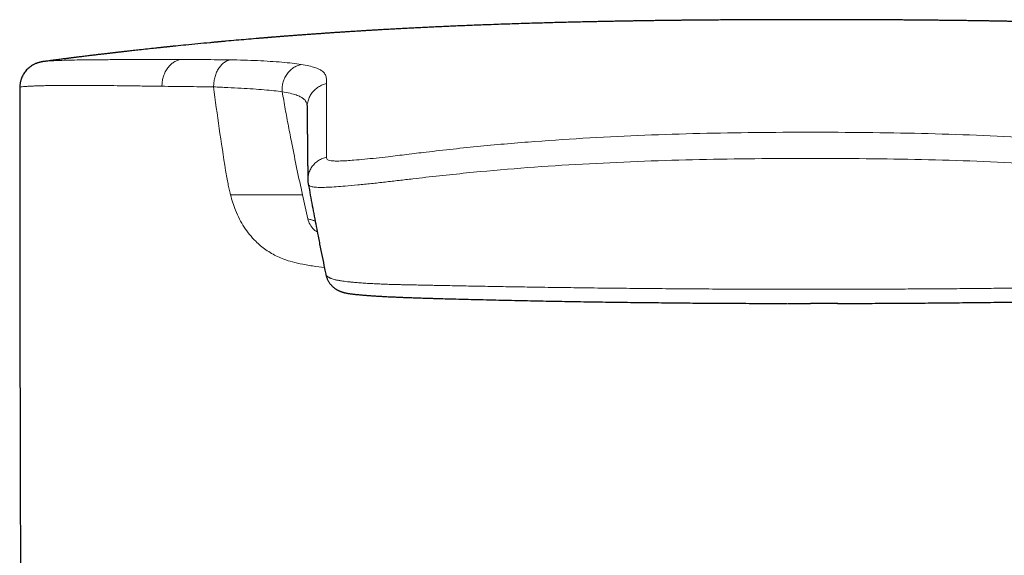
# Model space of a CAD drawing. Header units: millimetres. Extents: x 8 to 674, y 12 to 492.
# Tile 18 of 24: x 327 to 358, y 475 to 492. Entities that reach past the tile are written whole.
import ezdxf

# ---------------------------------------------------------------- set-up
doc = ezdxf.new("R2010")
doc.units = ezdxf.units.MM

msp = doc.modelspace()

# ---------------------------------------------------------------- linework, layer by layer
at = {"color": 7, "linetype": 'Continuous', "lineweight": 30}
for p, q in [((327.287, 490.778), (327.283, 490.778)), ((326.51, 489.961), (326.5, 489.956)), ((335.585, 489.36), (335.585, 489.364)), ((335.612, 486.982), (335.623, 486.902)), ((350.775, 483.13), (351.5, 483.13))]:
    msp.add_line(p, q, dxfattribs=at)
at = {"color": 252, "linetype": 'Continuous', "lineweight": 0}
msp.add_line((336.13, 484.265), (335.857, 484.301), dxfattribs=at)
at = {"color": 7, "linetype": 'Continuous', "lineweight": 30}
msp.add_arc((5326.5, 490.408), 5000, 180.005186, 180.402735, dxfattribs=at)
for points, knots in [([(351.5, 492.098), (351.457, 492.098), (351.322, 492.098), (351.097, 492.097), (350.827, 492.097), (350.564, 492.097), (350.311, 492.096), (350.066, 492.095), (349.83, 492.095), (349.602, 492.094), (349.367, 492.093), (349.128, 492.091), (348.884, 492.09), (348.651, 492.088), (348.428, 492.087), (348.216, 492.085), (348.023, 492.083), (347.848, 492.082), (347.691, 492.08), (347.541, 492.079), (347.399, 492.077), (347.265, 492.076), (347.139, 492.074), (347.021, 492.073), (346.911, 492.071), (346.802, 492.07), (346.695, 492.069), (346.592, 492.067), (346.498, 492.066), (346.414, 492.065), (346.335, 492.064), (346.26, 492.062), (346.187, 492.061), (346.119, 492.06), (346.057, 492.059), (345.999, 492.058), (345.938, 492.057), (345.87, 492.056), (345.785, 492.055), (345.682, 492.053), (345.564, 492.051), (345.44, 492.049), (345.299, 492.046), (345.143, 492.043), (344.969, 492.04), (344.785, 492.036), (344.592, 492.032), (344.389, 492.028), (344.175, 492.023), (343.951, 492.018), (343.717, 492.012), (343.473, 492.006), (343.219, 491.999), (342.955, 491.991), (342.686, 491.983), (342.413, 491.975), (342.137, 491.966), (341.851, 491.956), (341.556, 491.946), (341.282, 491.936), (341.032, 491.926), (340.805, 491.918), (340.575, 491.908), (340.344, 491.899), (340.119, 491.889), (339.902, 491.879), (339.692, 491.87), (339.49, 491.86), (339.282, 491.85), (339.07, 491.84), (338.854, 491.829), (338.648, 491.818), (338.452, 491.808), (338.265, 491.797), (338.087, 491.788), (337.918, 491.778), (337.759, 491.769), (337.61, 491.76), (337.469, 491.752), (337.339, 491.744), (337.219, 491.736), (337.111, 491.73), (337.013, 491.723), (336.924, 491.718), (336.842, 491.713), (336.768, 491.708), (336.7, 491.703), (336.638, 491.699), (336.578, 491.695), (336.519, 491.691), (336.461, 491.688), (336.406, 491.684), (336.351, 491.68), (336.302, 491.677), (336.257, 491.674), (336.212, 491.671), (336.157, 491.667), (336.098, 491.663), (336.035, 491.658), (335.973, 491.654), (335.908, 491.649), (335.814, 491.643), (335.693, 491.634), (335.549, 491.624), (335.412, 491.614), (335.283, 491.604), (335.159, 491.595), (335.035, 491.585), (334.935, 491.577), (334.86, 491.572), (334.81, 491.568), (334.759, 491.564), (334.708, 491.56), (334.656, 491.556), (334.605, 491.552), (334.558, 491.548), (334.516, 491.544), (334.48, 491.542), (334.451, 491.539), (334.427, 491.537), (334.407, 491.536), (334.386, 491.534), (334.361, 491.532), (334.329, 491.529), (334.29, 491.526), (334.245, 491.522), (334.193, 491.518), (334.139, 491.514), (334.084, 491.509), (334.029, 491.505), (333.887, 491.493), (333.659, 491.473), (333.345, 491.446), (333.119, 491.426), (332.979, 491.413), (332.929, 491.408), (332.882, 491.404), (332.84, 491.4), (332.805, 491.397), (332.777, 491.394), (332.754, 491.392), (332.733, 491.39), (332.711, 491.388), (332.683, 491.386), (332.649, 491.382), (332.607, 491.379), (332.559, 491.374), (332.4, 491.359), (332.131, 491.333), (331.773, 491.298), (331.523, 491.273), (331.381, 491.259), (331.33, 491.253), (331.282, 491.248), (331.236, 491.244), (331.198, 491.24), (331.168, 491.237), (331.145, 491.234), (331.128, 491.232), (331.113, 491.231), (331.096, 491.229), (331.073, 491.227), (331.044, 491.224), (331.007, 491.22), (330.962, 491.215), (330.91, 491.21), (330.854, 491.204), (330.647, 491.182), (330.425, 491.158), (330.189, 491.132), (330.092, 491.121), (330, 491.111), (329.915, 491.101), (329.841, 491.093), (329.778, 491.085), (329.724, 491.079), (329.674, 491.074), (329.628, 491.068), (329.588, 491.064), (329.55, 491.059), (329.512, 491.055), (329.468, 491.05), (329.417, 491.044), (329.363, 491.038), (329.282, 491.028), (329.18, 491.016), (329.049, 491.001), (328.918, 490.985), (328.786, 490.969), (328.671, 490.955), (328.572, 490.943), (328.491, 490.933), (328.418, 490.924), (328.354, 490.916), (328.298, 490.909), (328.25, 490.903), (328.213, 490.898), (328.182, 490.895), (328.154, 490.891), (328.12, 490.887), (328.079, 490.882), (328.031, 490.876), (327.975, 490.868), (327.911, 490.86), (327.842, 490.851), (327.753, 490.84), (327.649, 490.827), (327.534, 490.812), (327.426, 490.798), (327.345, 490.787), (327.299, 490.781), (327.287, 490.779)], [0, 0, 0, 0, 0.005266, 0.016699, 0.027821, 0.038631, 0.049129, 0.059138, 0.068846, 0.078255, 0.087363, 0.097816, 0.107845, 0.117449, 0.126629, 0.135385, 0.143718, 0.150509, 0.15699, 0.163162, 0.169024, 0.174577, 0.17973, 0.184585, 0.189142, 0.1934, 0.198082, 0.202342, 0.20618, 0.209647, 0.212873, 0.215865, 0.219016, 0.221857, 0.22439, 0.226645, 0.229102, 0.231926, 0.235086, 0.2397, 0.244582, 0.249731, 0.255149, 0.261946, 0.269124, 0.276686, 0.284659, 0.293045, 0.301844, 0.311057, 0.320684, 0.330725, 0.341181, 0.352051, 0.363336, 0.374357, 0.385746, 0.397506, 0.409634, 0.422133, 0.431267, 0.440589, 0.450099, 0.459688, 0.469018, 0.477906, 0.486521, 0.494862, 0.502931, 0.512181, 0.521045, 0.529522, 0.537612, 0.545317, 0.552634, 0.559566, 0.566112, 0.572271, 0.578045, 0.583433, 0.588435, 0.592798, 0.596819, 0.600497, 0.603835, 0.606987, 0.609621, 0.612187, 0.614685, 0.617114, 0.619476, 0.621769, 0.624007, 0.626292, 0.627755, 0.629622, 0.631893, 0.634569, 0.636956, 0.639593, 0.642329, 0.64502, 0.651253, 0.657235, 0.662968, 0.668207, 0.673248, 0.678338, 0.683532, 0.6856, 0.687685, 0.689786, 0.691903, 0.694036, 0.696183, 0.698179, 0.699918, 0.701401, 0.702626, 0.703595, 0.704314, 0.705113, 0.706168, 0.707479, 0.709045, 0.71096, 0.713152, 0.715436, 0.717716, 0.719991, 0.722262, 0.735313, 0.748272, 0.7613, 0.763458, 0.765609, 0.767577, 0.769288, 0.770741, 0.771938, 0.772878, 0.773582, 0.774461, 0.775619, 0.777059, 0.778779, 0.78078, 0.783032, 0.798628, 0.814154, 0.827634, 0.829734, 0.831828, 0.833917, 0.835829, 0.837436, 0.838665, 0.839624, 0.840316, 0.840807, 0.841486, 0.842412, 0.843586, 0.845164, 0.847041, 0.849218, 0.851599, 0.853982, 0.875086, 0.879268, 0.883343, 0.887156, 0.890705, 0.89399, 0.896386, 0.898618, 0.900686, 0.902588, 0.904383, 0.905695, 0.907276, 0.909126, 0.911245, 0.913588, 0.915925, 0.921274, 0.926398, 0.932205, 0.937693, 0.942862, 0.946576, 0.949955, 0.952985, 0.955665, 0.957996, 0.959978, 0.961618, 0.962664, 0.963822, 0.965175, 0.966866, 0.968898, 0.971227, 0.973884, 0.976861, 0.979872, 0.984999, 0.989808, 0.994297, 0.998467, 1, 1, 1, 1]), ([(375.713, 490.779), (375.694, 490.782), (375.642, 490.789), (375.553, 490.8), (375.455, 490.813), (375.363, 490.825), (375.278, 490.836), (375.19, 490.847), (375.109, 490.858), (375.038, 490.867), (374.982, 490.874), (374.933, 490.88), (374.891, 490.885), (374.856, 490.89), (374.827, 490.893), (374.801, 490.897), (374.776, 490.9), (374.75, 490.903), (374.721, 490.907), (374.683, 490.911), (374.633, 490.918), (374.572, 490.925), (374.504, 490.934), (374.428, 490.943), (374.346, 490.953), (374.241, 490.966), (374.112, 490.981), (373.958, 491), (373.833, 491.015), (373.739, 491.026), (373.681, 491.032), (373.622, 491.039), (373.566, 491.046), (373.515, 491.052), (373.472, 491.057), (373.435, 491.061), (373.404, 491.065), (373.363, 491.069), (373.307, 491.076), (373.231, 491.085), (373.147, 491.094), (373.056, 491.104), (372.957, 491.115), (372.852, 491.127), (372.742, 491.139), (372.518, 491.164), (372.31, 491.186), (372.12, 491.206), (372.061, 491.213), (372.009, 491.218), (371.964, 491.223), (371.928, 491.227), (371.901, 491.23), (371.881, 491.232), (371.865, 491.233), (371.846, 491.235), (371.821, 491.238), (371.789, 491.241), (371.752, 491.245), (371.71, 491.249), (371.558, 491.265), (371.296, 491.291), (370.94, 491.327), (370.684, 491.351), (370.531, 491.366), (370.467, 491.372), (370.409, 491.377), (370.361, 491.382), (370.324, 491.385), (370.297, 491.388), (370.275, 491.39), (370.257, 491.391), (370.237, 491.393), (370.211, 491.395), (370.177, 491.399), (370.134, 491.403), (370.084, 491.407), (369.91, 491.423), (369.63, 491.448), (369.245, 491.482), (368.98, 491.504), (368.821, 491.517), (368.771, 491.521), (368.725, 491.525), (368.685, 491.528), (368.651, 491.531), (368.623, 491.533), (368.601, 491.535), (368.581, 491.537), (368.558, 491.538), (368.53, 491.541), (368.494, 491.544), (368.452, 491.547), (368.403, 491.551), (368.305, 491.559), (368.162, 491.57), (367.976, 491.584), (367.808, 491.597), (367.654, 491.609), (367.508, 491.619), (367.356, 491.631), (367.197, 491.642), (367.064, 491.651), (366.964, 491.658), (366.899, 491.663), (366.843, 491.667), (366.794, 491.67), (366.753, 491.673), (366.719, 491.675), (366.692, 491.677), (366.667, 491.679), (366.62, 491.682), (366.548, 491.687), (366.448, 491.694), (366.344, 491.7), (366.25, 491.707), (366.165, 491.712), (366.091, 491.717), (366.011, 491.722), (365.925, 491.727), (365.831, 491.733), (365.723, 491.74), (365.602, 491.747), (365.464, 491.756), (365.317, 491.764), (365.163, 491.773), (365.002, 491.783), (364.834, 491.792), (364.657, 491.802), (364.472, 491.812), (364.278, 491.822), (364.077, 491.832), (363.869, 491.843), (363.652, 491.853), (363.425, 491.864), (363.188, 491.875), (362.94, 491.886), (362.683, 491.897), (362.422, 491.908), (362.16, 491.919), (361.903, 491.929), (361.639, 491.939), (361.368, 491.949), (361.091, 491.958), (360.821, 491.967), (360.56, 491.976), (360.307, 491.983), (360.067, 491.991), (359.838, 491.997), (359.622, 492.003), (359.413, 492.008), (359.21, 492.014), (359.011, 492.019), (358.813, 492.023), (358.619, 492.028), (358.433, 492.032), (358.256, 492.035), (358.088, 492.039), (357.928, 492.042), (357.777, 492.045), (357.634, 492.048), (357.512, 492.05), (357.41, 492.052), (357.326, 492.053), (357.246, 492.054), (357.17, 492.056), (357.1, 492.057), (357.04, 492.058), (356.991, 492.059), (356.947, 492.059), (356.901, 492.06), (356.851, 492.061), (356.796, 492.062), (356.738, 492.062), (356.676, 492.063), (356.61, 492.064), (356.54, 492.065), (356.464, 492.066), (356.382, 492.068), (356.293, 492.069), (356.198, 492.07), (356.095, 492.071), (355.977, 492.073), (355.843, 492.074), (355.693, 492.076), (355.531, 492.078), (355.36, 492.08), (355.178, 492.081), (354.996, 492.083), (354.815, 492.085), (354.635, 492.086), (354.448, 492.088), (354.253, 492.089), (354.052, 492.09), (353.844, 492.091), (353.631, 492.093), (353.41, 492.094), (353.167, 492.095), (352.9, 492.096), (352.608, 492.096), (352.307, 492.097), (351.994, 492.097), (351.724, 492.098), (351.558, 492.098), (351.5, 492.098)], [0, 0, 0, 0, 0.002346, 0.006584, 0.011143, 0.014524, 0.018062, 0.021756, 0.025534, 0.028215, 0.030578, 0.032623, 0.03435, 0.035785, 0.036965, 0.038032, 0.03901, 0.040079, 0.041285, 0.042627, 0.044873, 0.04742, 0.050269, 0.053419, 0.05686, 0.06049, 0.066519, 0.072947, 0.079772, 0.082154, 0.084582, 0.087054, 0.089474, 0.091605, 0.093409, 0.094925, 0.096154, 0.097233, 0.100047, 0.103216, 0.106735, 0.110489, 0.114573, 0.118986, 0.123644, 0.128327, 0.14688, 0.149497, 0.15203, 0.15422, 0.156049, 0.157578, 0.158711, 0.159448, 0.159988, 0.160779, 0.161821, 0.163116, 0.164661, 0.166457, 0.168352, 0.183577, 0.199043, 0.212722, 0.215415, 0.218108, 0.220598, 0.222699, 0.224052, 0.225175, 0.226069, 0.226742, 0.227503, 0.228494, 0.229959, 0.231744, 0.233851, 0.23623, 0.253387, 0.268631, 0.284042, 0.286216, 0.288358, 0.290275, 0.291937, 0.293345, 0.294498, 0.295397, 0.296088, 0.296998, 0.298189, 0.29966, 0.301412, 0.303445, 0.305681, 0.313567, 0.321231, 0.328671, 0.334395, 0.340404, 0.346698, 0.353278, 0.360142, 0.363103, 0.365752, 0.368087, 0.37011, 0.371819, 0.373194, 0.37427, 0.375233, 0.37619, 0.380097, 0.384199, 0.388504, 0.393013, 0.395888, 0.398899, 0.402189, 0.405765, 0.409626, 0.413773, 0.419028, 0.424679, 0.430728, 0.437175, 0.443722, 0.450634, 0.457912, 0.465554, 0.473561, 0.48178, 0.490352, 0.499276, 0.508552, 0.518381, 0.528576, 0.539139, 0.550043, 0.560856, 0.571424, 0.581749, 0.593487, 0.604892, 0.615967, 0.62671, 0.637122, 0.647203, 0.656405, 0.665313, 0.673927, 0.682248, 0.690275, 0.698614, 0.706612, 0.714267, 0.721582, 0.728555, 0.735087, 0.741317, 0.747244, 0.752869, 0.756451, 0.759899, 0.763212, 0.766391, 0.76934, 0.771942, 0.773741, 0.775463, 0.777359, 0.779437, 0.781695, 0.784135, 0.786679, 0.789395, 0.792282, 0.795384, 0.798793, 0.802441, 0.806386, 0.81063, 0.815171, 0.820966, 0.827183, 0.833824, 0.840887, 0.848373, 0.856282, 0.863382, 0.870793, 0.878513, 0.886544, 0.894884, 0.903378, 0.912172, 0.921265, 0.930658, 0.942231, 0.954229, 0.966653, 0.979502, 0.992778, 1, 1, 1, 1]), ([(327.279, 490.778), (327.275, 490.778), (327.266, 490.776), (327.253, 490.775), (327.242, 490.773), (327.232, 490.771), (327.224, 490.77), (327.218, 490.769), (327.212, 490.768), (327.206, 490.767), (327.2, 490.766), (327.192, 490.764), (327.182, 490.762), (327.171, 490.76), (327.159, 490.757), (327.146, 490.754), (327.133, 490.751), (327.121, 490.748), (327.101, 490.743), (327.081, 490.737), (327.06, 490.73), (327.04, 490.723), (327.017, 490.714), (326.982, 490.699), (326.935, 490.676), (326.878, 490.643), (326.822, 490.604), (326.768, 490.559), (326.718, 490.509), (326.673, 490.456), (326.634, 490.4), (326.599, 490.342), (326.571, 490.283), (326.551, 490.232), (326.538, 490.192), (326.53, 490.16), (326.522, 490.129), (326.516, 490.096), (326.51, 490.057), (326.506, 490.012), (326.505, 489.979), (326.505, 489.961)], [0, 0, 0, 0, 0.043503, 0.082449, 0.116834, 0.146657, 0.171917, 0.192612, 0.207947, 0.222719, 0.239931, 0.259586, 0.281687, 0.313148, 0.344395, 0.374175, 0.40249, 0.429673, 0.458267, 0.489029, 0.505026, 0.521408, 0.538391, 0.55618, 0.592174, 0.627037, 0.661054, 0.694514, 0.727488, 0.759767, 0.791279, 0.821959, 0.851701, 0.879854, 0.895146, 0.909856, 0.923988, 0.938175, 0.955481, 0.976162, 1, 1, 1, 1]), ([(335.586, 489.391), (335.586, 489.391), (335.586, 489.391), (335.586, 489.391), (335.586, 489.39), (335.586, 489.39), (335.586, 489.389), (335.586, 489.387), (335.586, 489.385), (335.586, 489.382), (335.586, 489.379), (335.586, 489.375), (335.586, 489.37), (335.586, 489.365), (335.585, 489.359), (335.585, 489.352), (335.585, 489.345), (335.585, 489.337), (335.585, 489.328), (335.585, 489.322), (335.585, 489.319)], [0, 0, 0, 0, 0.012586, 0.054921, 0.088183, 0.118728, 0.14849, 0.183117, 0.222972, 0.267204, 0.316477, 0.370789, 0.430136, 0.495882, 0.566861, 0.643069, 0.724496, 0.811135, 0.902973, 1, 1, 1, 1]), ([(335.585, 489.319), (335.585, 489.315), (335.585, 489.309), (335.585, 489.299), (335.585, 489.29), (335.585, 489.281), (335.585, 489.272), (335.585, 489.264), (335.585, 489.256), (335.585, 489.249), (335.585, 489.242), (335.585, 489.235), (335.585, 489.229), (335.585, 489.224), (335.585, 489.219), (335.586, 489.214), (335.586, 489.21), (335.586, 489.205), (335.586, 489.198), (335.586, 489.189), (335.586, 489.176), (335.586, 489.161), (335.586, 489.144), (335.586, 489.127), (335.586, 489.109), (335.586, 489.09), (335.587, 489.068), (335.587, 489.041), (335.587, 489.011), (335.587, 488.979), (335.588, 488.951), (335.588, 488.926), (335.588, 488.904), (335.588, 488.882), (335.589, 488.86), (335.589, 488.836), (335.589, 488.81), (335.589, 488.781), (335.59, 488.753), (335.59, 488.726), (335.59, 488.704), (335.59, 488.688), (335.591, 488.678), (335.591, 488.668), (335.591, 488.658), (335.591, 488.648), (335.591, 488.639), (335.591, 488.631), (335.591, 488.623), (335.591, 488.616), (335.591, 488.609), (335.591, 488.603), (335.591, 488.598), (335.591, 488.593), (335.591, 488.588), (335.591, 488.583), (335.592, 488.578), (335.592, 488.573), (335.592, 488.567), (335.592, 488.56), (335.592, 488.553), (335.592, 488.544), (335.592, 488.536), (335.592, 488.523), (335.592, 488.506), (335.592, 488.485), (335.593, 488.463), (335.593, 488.441), (335.593, 488.419), (335.593, 488.399), (335.593, 488.378), (335.594, 488.356), (335.594, 488.326), (335.594, 488.289), (335.595, 488.24), (335.595, 488.187), (335.596, 488.129), (335.596, 488.083), (335.596, 488.049), (335.597, 488.029), (335.597, 488.008), (335.597, 487.988), (335.597, 487.968), (335.597, 487.949), (335.597, 487.931), (335.598, 487.913), (335.598, 487.894), (335.598, 487.875), (335.598, 487.856), (335.598, 487.837), (335.599, 487.819), (335.599, 487.802), (335.599, 487.787), (335.599, 487.775), (335.599, 487.765), (335.599, 487.755), (335.599, 487.744), (335.6, 487.732), (335.6, 487.72), (335.6, 487.708), (335.6, 487.693), (335.6, 487.677), (335.6, 487.659), (335.601, 487.639), (335.601, 487.619), (335.601, 487.6), (335.601, 487.582), (335.602, 487.566), (335.602, 487.549), (335.602, 487.532), (335.602, 487.515), (335.602, 487.499), (335.603, 487.484), (335.603, 487.471), (335.603, 487.458), (335.603, 487.446), (335.603, 487.435), (335.604, 487.425), (335.604, 487.415), (335.604, 487.406), (335.604, 487.398), (335.604, 487.39), (335.604, 487.383), (335.604, 487.378), (335.604, 487.374), (335.604, 487.371), (335.604, 487.367), (335.604, 487.363), (335.604, 487.357), (335.604, 487.351), (335.604, 487.345), (335.604, 487.336), (335.604, 487.327), (335.604, 487.317), (335.604, 487.306), (335.604, 487.294), (335.604, 487.281), (335.604, 487.267), (335.604, 487.252), (335.604, 487.239), (335.604, 487.226), (335.604, 487.215), (335.604, 487.205), (335.604, 487.196), (335.604, 487.187), (335.604, 487.179), (335.604, 487.167), (335.604, 487.152), (335.605, 487.137), (335.605, 487.125), (335.605, 487.116), (335.605, 487.106), (335.606, 487.095), (335.606, 487.082), (335.607, 487.068), (335.608, 487.053), (335.608, 487.037), (335.609, 487.019), (335.611, 487.001), (335.612, 486.988), (335.612, 486.982)], [0, 0, 0, 0, 0.007429, 0.014564, 0.021404, 0.027949, 0.034199, 0.040154, 0.045499, 0.050582, 0.055404, 0.059963, 0.06426, 0.067641, 0.07084, 0.073938, 0.077061, 0.08021, 0.083386, 0.090976, 0.098713, 0.109413, 0.120381, 0.131617, 0.143121, 0.154893, 0.166856, 0.18497, 0.203289, 0.221811, 0.240536, 0.252411, 0.264367, 0.276403, 0.288517, 0.300538, 0.315552, 0.330245, 0.344618, 0.35867, 0.372401, 0.377356, 0.382267, 0.387136, 0.391961, 0.396629, 0.401034, 0.404946, 0.408623, 0.412067, 0.415276, 0.418251, 0.420752, 0.42306, 0.425176, 0.42733, 0.429679, 0.432224, 0.434963, 0.438202, 0.441677, 0.445389, 0.449336, 0.453418, 0.462747, 0.472375, 0.482301, 0.492527, 0.501184, 0.510045, 0.519109, 0.528376, 0.537773, 0.556367, 0.575141, 0.597724, 0.620561, 0.643653, 0.65147, 0.659314, 0.667155, 0.674805, 0.682236, 0.68932, 0.696193, 0.702855, 0.709305, 0.716707, 0.72381, 0.730613, 0.737116, 0.743319, 0.749223, 0.752663, 0.756168, 0.759864, 0.763752, 0.767832, 0.772103, 0.776565, 0.78122, 0.787342, 0.793768, 0.800496, 0.807526, 0.81486, 0.820284, 0.825862, 0.831594, 0.837481, 0.843304, 0.848828, 0.854054, 0.858582, 0.86286, 0.866888, 0.870665, 0.874191, 0.877467, 0.880748, 0.883732, 0.886419, 0.88881, 0.890903, 0.891966, 0.893157, 0.894534, 0.896097, 0.897846, 0.899781, 0.901901, 0.90461, 0.907571, 0.910786, 0.914253, 0.917973, 0.921941, 0.926554, 0.930896, 0.934968, 0.93877, 0.941784, 0.944603, 0.947228, 0.949658, 0.951893, 0.954024, 0.959008, 0.963936, 0.965752, 0.967887, 0.970341, 0.973115, 0.976207, 0.979619, 0.983128, 0.98692, 0.990996, 0.995356, 1, 1, 1, 1]), ([(335.623, 486.904), (335.634, 486.844), (335.665, 486.671), (335.717, 486.387), (335.78, 486.054), (335.842, 485.725), (335.909, 485.375), (335.981, 485.004), (336.059, 484.614), (336.123, 484.297), (336.161, 484.111), (336.174, 484.051)], [0, 0, 0, 0, 0.0609959, 0.1763531, 0.2909594, 0.4047941, 0.5178371, 0.6579967, 0.7968513, 0.934365, 1, 1, 1, 1]), ([(336.174, 484.05), (336.174, 484.049), (336.176, 484.037), (336.182, 484.012), (336.193, 483.975), (336.206, 483.938), (336.222, 483.9), (336.24, 483.863), (336.26, 483.827), (336.282, 483.792), (336.306, 483.759), (336.331, 483.728), (336.357, 483.699), (336.383, 483.672), (336.411, 483.647), (336.438, 483.625), (336.465, 483.604), (336.492, 483.586), (336.516, 483.571), (336.537, 483.559), (336.558, 483.548), (336.581, 483.536), (336.607, 483.524), (336.633, 483.514), (336.659, 483.504), (336.685, 483.495), (336.713, 483.486), (336.741, 483.478), (336.773, 483.47), (336.809, 483.462), (336.853, 483.453), (336.899, 483.445), (336.944, 483.439), (336.986, 483.433), (337.029, 483.427), (337.073, 483.422), (337.119, 483.417), (337.166, 483.412), (337.214, 483.408), (337.264, 483.403), (337.315, 483.398), (337.367, 483.394), (337.421, 483.39), (337.477, 483.385), (337.534, 483.381), (337.592, 483.377), (337.651, 483.373), (337.712, 483.369), (337.774, 483.365), (337.838, 483.361), (337.903, 483.357), (337.971, 483.354), (338.039, 483.35), (338.11, 483.346), (338.181, 483.343), (338.253, 483.339), (338.327, 483.336), (338.402, 483.333), (338.479, 483.329), (338.557, 483.326), (338.637, 483.323), (338.719, 483.32), (338.804, 483.317), (338.894, 483.313), (338.988, 483.31), (339.087, 483.307), (339.192, 483.303), (339.303, 483.3), (339.422, 483.296), (339.554, 483.292), (339.705, 483.288), (339.921, 483.282), (340.214, 483.274), (340.577, 483.264), (340.961, 483.255), (341.352, 483.245), (341.749, 483.236), (342.149, 483.227), (342.548, 483.219), (342.944, 483.211), (343.339, 483.203), (343.735, 483.196), (344.13, 483.189), (344.525, 483.183), (344.92, 483.177), (345.314, 483.171), (345.708, 483.166), (346.102, 483.161), (346.496, 483.157), (346.89, 483.153), (347.284, 483.149), (347.679, 483.145), (348.074, 483.142), (348.469, 483.139), (348.863, 483.137), (349.258, 483.135), (349.653, 483.133), (350.048, 483.132), (350.412, 483.131), (350.645, 483.13), (350.745, 483.13)], [0, 0, 0, 0, 0.000265, 0.002987, 0.005851, 0.008813, 0.011829, 0.014864, 0.017893, 0.020904, 0.023888, 0.026841, 0.029761, 0.032649, 0.035504, 0.038328, 0.041128, 0.043912, 0.046692, 0.048643, 0.050466, 0.053492, 0.056549, 0.059704, 0.062997, 0.066481, 0.07023, 0.074345, 0.078986, 0.084437, 0.091293, 0.099242, 0.105765, 0.111714, 0.117291, 0.123172, 0.12888, 0.134481, 0.139968, 0.145377, 0.150725, 0.156026, 0.161286, 0.166508, 0.171695, 0.176846, 0.181963, 0.187042, 0.192092, 0.197135, 0.202228, 0.207342, 0.212467, 0.217591, 0.2227, 0.227796, 0.232917, 0.238061, 0.243236, 0.24845, 0.253709, 0.259018, 0.264513, 0.270269, 0.276267, 0.282537, 0.28912, 0.296084, 0.303447, 0.311513, 0.320633, 0.331618, 0.351808, 0.375262, 0.399043, 0.423206, 0.447775, 0.47278, 0.497259, 0.521659, 0.546036, 0.570388, 0.594712, 0.619005, 0.643265, 0.66749, 0.691676, 0.715822, 0.739927, 0.764096, 0.788276, 0.812449, 0.836615, 0.860777, 0.884935, 0.90909, 0.933245, 0.9574, 0.981556, 1, 1, 1, 1]), ([(352.345, 483.13), (352.358, 483.13), (352.5, 483.131), (352.766, 483.131), (353.152, 483.132), (353.54, 483.134), (353.935, 483.136), (354.33, 483.138), (354.724, 483.141), (355.119, 483.144), (355.514, 483.147), (355.908, 483.151), (356.303, 483.155), (356.698, 483.159), (357.092, 483.164), (357.485, 483.169), (357.879, 483.174), (358.273, 483.18), (358.667, 483.186), (359.061, 483.193), (359.456, 483.2), (359.85, 483.207), (360.245, 483.215), (360.64, 483.223), (361.035, 483.231), (361.433, 483.24), (361.832, 483.25), (362.231, 483.259), (362.624, 483.27), (362.963, 483.279), (363.234, 483.286), (363.422, 483.292), (363.569, 483.296), (363.692, 483.3), (363.804, 483.303), (363.909, 483.307), (364.007, 483.31), (364.104, 483.313), (364.199, 483.317), (364.289, 483.32), (364.373, 483.323), (364.453, 483.326), (364.533, 483.33), (364.61, 483.333), (364.686, 483.337), (364.761, 483.34), (364.834, 483.344), (364.905, 483.347), (364.975, 483.351), (365.044, 483.354), (365.111, 483.358), (365.176, 483.362), (365.24, 483.366), (365.302, 483.37), (365.362, 483.374), (365.421, 483.378), (365.478, 483.382), (365.534, 483.386), (365.588, 483.39), (365.641, 483.395), (365.693, 483.399), (365.743, 483.404), (365.791, 483.408), (365.838, 483.413), (365.884, 483.417), (365.928, 483.422), (365.971, 483.427), (366.013, 483.433), (366.055, 483.439), (366.099, 483.445), (366.147, 483.453), (366.194, 483.462), (366.234, 483.472), (366.266, 483.48), (366.296, 483.489), (366.323, 483.498), (366.35, 483.507), (366.376, 483.518), (366.403, 483.529), (366.429, 483.541), (366.453, 483.554), (366.476, 483.567), (366.5, 483.581), (366.527, 483.599), (366.557, 483.621), (366.586, 483.644), (366.615, 483.67), (366.643, 483.699), (366.67, 483.729), (366.696, 483.761), (366.72, 483.795), (366.742, 483.831), (366.762, 483.867), (366.78, 483.904), (366.795, 483.942), (366.808, 483.979), (366.818, 484.015), (366.824, 484.039), (366.826, 484.05), (366.826, 484.05)], [0, 0, 0, 0, 0.002383, 0.026181, 0.04919, 0.073477, 0.097763, 0.122051, 0.146341, 0.170634, 0.194931, 0.219235, 0.243546, 0.267866, 0.292197, 0.316467, 0.340747, 0.365068, 0.389426, 0.41382, 0.438245, 0.462701, 0.487183, 0.511691, 0.53622, 0.560767, 0.585768, 0.610703, 0.635204, 0.659298, 0.674216, 0.68595, 0.694404, 0.702013, 0.709001, 0.715634, 0.721911, 0.727887, 0.734221, 0.74025, 0.745416, 0.750884, 0.756202, 0.761476, 0.766712, 0.77192, 0.777105, 0.782282, 0.787424, 0.792581, 0.79774, 0.802886, 0.808009, 0.813101, 0.818162, 0.823256, 0.828386, 0.83355, 0.838748, 0.84398, 0.849245, 0.854547, 0.859889, 0.865278, 0.870728, 0.876259, 0.881908, 0.887686, 0.89366, 0.900088, 0.907393, 0.916022, 0.921615, 0.926382, 0.930576, 0.934363, 0.93786, 0.941149, 0.944287, 0.947321, 0.950286, 0.952494, 0.954858, 0.957882, 0.960914, 0.963948, 0.966992, 0.970051, 0.973121, 0.976198, 0.979275, 0.982344, 0.985398, 0.988427, 0.99142, 0.994359, 0.997224, 0.999985, 1, 1, 1, 1]), ([(352.364, 483.131), (352.348, 483.131), (352.06, 483.13), (351.772, 483.13), (351.5, 483.13)], [0, 0, 0, 0, 0.057311, 1, 1, 1, 1])]:
    msp.add_open_spline(points, degree=3, knots=knots, dxfattribs=at)
at = {"color": 252, "linetype": 'Continuous', "lineweight": 0}
for points, knots in [([(331.57, 490.836), (331.339, 490.836), (330.877, 490.836), (330.253, 490.836), (329.681, 490.836), (329.167, 490.834), (328.709, 490.831), (328.309, 490.825), (327.967, 490.817), (327.687, 490.807), (327.472, 490.796), (327.338, 490.786), (327.298, 490.78), (327.287, 490.778)], [0, 0, 0, 0, 0.09647, 0.19246, 0.288204, 0.383934, 0.479884, 0.576284, 0.672882, 0.769294, 0.865544, 0.961655, 1, 1, 1, 1]), ([(331.57, 490.836), (331.533, 490.826), (331.456, 490.805), (331.347, 490.742), (331.245, 490.656), (331.156, 490.547), (331.084, 490.42), (331.033, 490.281), (331.002, 490.137), (330.998, 490.041), (330.996, 489.993)], [0, 0, 0, 0, 0.117607, 0.240871, 0.368332, 0.49816, 0.628277, 0.756555, 0.881013, 1, 1, 1, 1]), ([(333.143, 490.83), (332.877, 490.832), (332.343, 490.837), (331.828, 490.836), (331.57, 490.836)], [0, 0, 0, 0, 0.4993487, 1, 1, 1, 1]), ([(333.143, 490.83), (333.11, 490.819), (333.041, 490.797), (332.943, 490.732), (332.852, 490.645), (332.772, 490.534), (332.708, 490.405), (332.662, 490.265), (332.634, 490.12), (332.63, 490.022), (332.628, 489.974)], [0, 0, 0, 0, 0.112242, 0.230764, 0.354908, 0.483457, 0.614592, 0.746022, 0.875268, 1, 1, 1, 1]), ([(335.396, 490.683), (335.306, 490.696), (335.128, 490.722), (334.793, 490.755), (334.423, 490.782), (334.018, 490.804), (333.59, 490.821), (333.292, 490.827), (333.143, 490.83)], [0, 0, 0, 0, 0.168245, 0.334702, 0.500511, 0.666423, 0.83286, 1, 1, 1, 1]), ([(335.396, 490.683), (335.354, 490.671), (335.268, 490.645), (335.146, 490.577), (335.033, 490.485), (334.936, 490.37), (334.862, 490.239), (334.814, 490.098), (334.791, 489.956), (334.795, 489.864), (334.798, 489.818)], [0, 0, 0, 0, 0.118455, 0.242954, 0.37168, 0.502413, 0.632755, 0.760392, 0.883321, 1, 1, 1, 1]), ([(336.2, 490.08), (336.201, 490.109), (336.204, 490.169), (336.198, 490.264), (336.166, 490.355), (336.113, 490.431), (336.055, 490.483), (335.966, 490.536), (335.833, 490.587), (335.653, 490.638), (335.482, 490.668), (335.396, 490.683)], [0, 0, 0, 0, 0.186824, 0.373632, 0.560589, 0.634011, 0.707282, 0.780372, 0.853356, 0.926442, 1, 1, 1, 1]), ([(330.996, 489.993), (330.807, 489.996), (330.435, 490.001), (329.93, 490.007), (329.474, 490.013), (329.067, 490.017), (328.706, 490.019), (328.388, 490.021), (328.109, 490.022), (327.865, 490.021), (327.648, 490.019), (327.45, 490.016), (327.263, 490.012), (327.087, 490.007), (326.924, 490.001), (326.782, 489.994), (326.662, 489.986), (326.573, 489.977), (326.519, 489.968), (326.512, 489.963), (326.51, 489.961)], [0, 0, 0, 0, 0.068481, 0.134272, 0.197373, 0.257785, 0.315508, 0.369582, 0.421061, 0.469947, 0.516238, 0.561737, 0.610335, 0.662032, 0.71683, 0.774727, 0.834607, 0.897478, 0.963338, 1, 1, 1, 1]), ([(332.628, 489.974), (332.343, 489.977), (331.771, 489.984), (331.254, 489.99), (330.996, 489.993)], [0, 0, 0, 0, 0.5, 1, 1, 1, 1]), ([(332.628, 489.974), (332.686, 489.536), (332.801, 488.654), (332.94, 487.778), (333.01, 487.336)], [0, 0, 0, 0, 0.495745, 1, 1, 1, 1]), ([(334.798, 489.818), (334.713, 489.83), (334.545, 489.854), (334.235, 489.883), (333.887, 489.909), (333.501, 489.931), (333.084, 489.953), (332.78, 489.967), (332.628, 489.974)], [0, 0, 0, 0, 0.166028, 0.332636, 0.499663, 0.666828, 0.833757, 1, 1, 1, 1]), ([(336.2, 490.08), (336.156, 490.067), (336.066, 490.042), (335.939, 489.974), (335.822, 489.882), (335.723, 489.768), (335.648, 489.637), (335.602, 489.497), (335.583, 489.389), (335.587, 489.33), (335.587, 489.319)], [0, 0, 0, 0, 0.129581, 0.265885, 0.4069, 0.55016, 0.692996, 0.832829, 0.967433, 1, 1, 1, 1]), ([(336.2, 487.749), (336.2, 487.93), (336.2, 488.291), (336.2, 488.763), (336.2, 489.184), (336.2, 489.543), (336.2, 489.845), (336.2, 490.001), (336.2, 490.08)], [0, 0, 0, 0, 0.1667, 0.3333598, 0.4999995, 0.666638, 0.8332984, 1, 1, 1, 1]), ([(334.798, 489.818), (334.83, 489.637), (334.894, 489.274), (334.995, 488.73), (335.117, 488.098), (335.263, 487.376), (335.379, 486.838), (335.436, 486.568)], [0, 0, 0, 0, 0.166665, 0.333331, 0.499998, 0.75, 1, 1, 1, 1]), ([(334.798, 489.818), (334.886, 489.803), (335.062, 489.771), (335.244, 489.719), (335.378, 489.663), (335.468, 489.606), (335.524, 489.55), (335.555, 489.495), (335.578, 489.429), (335.582, 489.39), (335.585, 489.364)], [0, 0, 0, 0, 0.108767, 0.218486, 0.329551, 0.44209, 0.556019, 0.671096, 0.786924, 1, 1, 1, 1]), ([(351.5, 488.542), (350.916, 488.54), (349.748, 488.537), (347.999, 488.506), (346.256, 488.451), (344.518, 488.368), (342.786, 488.253), (341.059, 488.107), (339.916, 487.978), (339.344, 487.913)], [0, 0, 0, 0, 0.14314, 0.285975, 0.428619, 0.571199, 0.713852, 0.856731, 1, 1, 1, 1]), ([(351.5, 488.542), (352.084, 488.54), (353.252, 488.537), (355.001, 488.506), (356.744, 488.451), (358.482, 488.368), (360.214, 488.253), (361.941, 488.107), (363.084, 487.978), (363.656, 487.913)], [0, 0, 0, 0, 0.14314, 0.285975, 0.428619, 0.571199, 0.713852, 0.856731, 1, 1, 1, 1]), ([(336.2, 487.749), (336.157, 487.738), (336.069, 487.715), (335.944, 487.65), (335.83, 487.562), (335.734, 487.45), (335.663, 487.322), (335.621, 487.185), (335.605, 487.07), (335.613, 487.003), (335.615, 486.982)], [0, 0, 0, 0, 0.125159, 0.257403, 0.394624, 0.534192, 0.67325, 0.809059, 0.9393, 1, 1, 1, 1]), ([(339.344, 487.913), (339.142, 487.889), (338.737, 487.839), (338.208, 487.775), (337.761, 487.725), (337.396, 487.686), (337.086, 487.659), (336.833, 487.641), (336.632, 487.631), (336.465, 487.63), (336.338, 487.638), (336.258, 487.657), (336.216, 487.683), (336.201, 487.715), (336.2, 487.738), (336.2, 487.749)], [0, 0, 0, 0, 0.123479, 0.248287, 0.331268, 0.413967, 0.496967, 0.559699, 0.622411, 0.685067, 0.747936, 0.810724, 0.873491, 0.936654, 1, 1, 1, 1]), ([(339.339, 487.117), (339.91, 487.179), (341.051, 487.303), (342.775, 487.443), (344.506, 487.551), (346.245, 487.629), (347.991, 487.68), (349.743, 487.709), (350.914, 487.713), (351.5, 487.714)], [0, 0, 0, 0, 0.142885, 0.285511, 0.428043, 0.57063, 0.713407, 0.856494, 1, 1, 1, 1]), ([(363.661, 487.117), (363.09, 487.179), (361.949, 487.303), (360.225, 487.443), (358.494, 487.551), (356.755, 487.629), (355.009, 487.68), (353.257, 487.709), (352.086, 487.713), (351.5, 487.714)], [0, 0, 0, 0, 0.142885, 0.285511, 0.428043, 0.57063, 0.713407, 0.856494, 1, 1, 1, 1]), ([(333.01, 487.336), (333.023, 487.26), (333.047, 487.117), (333.084, 486.919), (333.12, 486.739), (333.148, 486.626), (333.163, 486.568)], [0, 0, 0, 0, 0.2943993, 0.5499881, 0.7669211, 1, 1, 1, 1]), ([(335.624, 486.903), (335.625, 486.896), (335.628, 486.877), (335.653, 486.848), (335.718, 486.82), (335.838, 486.802), (336.016, 486.796), (336.239, 486.801), (336.497, 486.816), (336.81, 486.839), (337.182, 486.873), (337.609, 486.917), (338.047, 486.966), (338.486, 487.017), (338.916, 487.068), (339.2, 487.101), (339.339, 487.117)], [0, 0, 0, 0, 0.033705, 0.096922, 0.164341, 0.235876, 0.308336, 0.378652, 0.447359, 0.514584, 0.601496, 0.685886, 0.768291, 0.848591, 0.926159, 1, 1, 1, 1]), ([(335.857, 484.301), (335.722, 484.321), (335.472, 484.359), (335.137, 484.433), (334.869, 484.516), (334.65, 484.61), (334.461, 484.709), (334.283, 484.823), (334.116, 484.95), (333.942, 485.108), (333.766, 485.301), (333.538, 485.614), (333.362, 485.957), (333.233, 486.314), (333.187, 486.482), (333.163, 486.568)], [0, 0, 0, 0, 0.114678, 0.212144, 0.292674, 0.354353, 0.41438, 0.473003, 0.530491, 0.587127, 0.662541, 0.7362, 0.881465, 0.939528, 1, 1, 1, 1]), ([(335.436, 486.568), (335.386, 486.568), (335.281, 486.568), (335.042, 486.568), (334.717, 486.568), (334.286, 486.568), (333.759, 486.568), (333.366, 486.568), (333.164, 486.568)], [0, 0, 0, 0, 0.121288, 0.252625, 0.403957, 0.583713, 0.785989, 1, 1, 1, 1]), ([(335.436, 486.568), (335.465, 486.441), (335.521, 486.186), (335.578, 485.932), (335.606, 485.805)], [0, 0, 0, 0, 0.5005835, 1, 1, 1, 1]), ([(335.84, 485.735), (335.835, 485.737), (335.815, 485.743), (335.776, 485.756), (335.725, 485.772), (335.668, 485.788), (335.627, 485.799), (335.606, 485.805)], [0, 0, 0, 0, 0.091752, 0.318647, 0.54554, 0.772771, 1, 1, 1, 1]), ([(335.606, 485.805), (335.61, 485.79), (335.63, 485.709), (335.699, 485.577), (335.801, 485.449), (335.88, 485.404), (335.907, 485.389)], [0, 0, 0, 0, 0.080599, 0.444317, 0.808904, 1, 1, 1, 1]), ([(351.5, 483.578), (351.228, 483.578), (350.684, 483.579), (349.989, 483.58), (349.415, 483.582), (348.961, 483.584), (348.508, 483.586), (348.055, 483.589), (347.602, 483.592), (347.149, 483.595), (346.696, 483.599), (346.243, 483.603), (345.79, 483.607), (345.336, 483.612), (344.883, 483.617), (344.308, 483.624), (343.612, 483.633), (342.838, 483.644), (342.12, 483.656), (341.458, 483.667), (340.854, 483.678), (340.294, 483.689), (339.893, 483.697), (339.606, 483.702), (339.434, 483.706), (339.262, 483.709), (339.077, 483.713), (338.879, 483.717), (338.694, 483.72), (338.537, 483.724), (338.411, 483.727), (338.293, 483.731), (338.181, 483.734), (338.071, 483.738), (337.947, 483.743), (337.81, 483.748), (337.673, 483.755), (337.55, 483.761), (337.445, 483.767), (337.347, 483.774), (337.257, 483.78), (337.169, 483.787), (337.072, 483.796), (336.968, 483.806), (336.859, 483.817), (336.758, 483.83), (336.678, 483.842), (336.614, 483.853), (336.564, 483.862), (336.517, 483.871), (336.463, 483.884), (336.406, 483.899), (336.355, 483.916), (336.318, 483.931), (336.29, 483.943), (336.266, 483.956), (336.244, 483.969), (336.225, 483.982), (336.208, 483.996), (336.195, 484.01), (336.183, 484.025), (336.176, 484.04), (336.175, 484.047), (336.174, 484.05)], [0, 0, 0, 0, 0.046177, 0.092361, 0.118025, 0.143691, 0.169356, 0.195022, 0.220692, 0.246363, 0.27209, 0.297817, 0.323548, 0.34928, 0.375093, 0.400906, 0.447416, 0.493932, 0.533445, 0.570496, 0.607551, 0.637218, 0.666888, 0.676794, 0.686701, 0.696614, 0.706528, 0.718958, 0.731408, 0.739299, 0.747199, 0.754158, 0.761116, 0.768107, 0.775098, 0.785175, 0.795276, 0.80321, 0.811156, 0.818168, 0.825181, 0.832229, 0.839277, 0.849448, 0.859645, 0.869638, 0.879656, 0.885724, 0.891793, 0.897884, 0.903975, 0.914224, 0.924501, 0.930735, 0.93697, 0.943229, 0.949489, 0.95708, 0.964671, 0.972288, 0.979905, 0.992701, 1, 1, 1, 1]), ([(351.5, 483.578), (351.742, 483.578), (352.225, 483.579), (352.951, 483.58), (353.676, 483.582), (354.401, 483.586), (355.126, 483.59), (355.851, 483.595), (356.574, 483.601), (357.298, 483.608), (358.024, 483.616), (358.751, 483.625), (359.478, 483.634), (360.192, 483.645), (360.895, 483.656), (361.585, 483.668), (362.275, 483.68), (362.848, 483.691), (363.25, 483.7), (363.48, 483.704), (363.652, 483.707), (363.823, 483.711), (363.994, 483.714), (364.163, 483.717), (364.32, 483.721), (364.463, 483.724), (364.593, 483.727), (364.722, 483.731), (364.849, 483.735), (364.974, 483.74), (365.098, 483.744), (365.219, 483.75), (365.337, 483.755), (365.45, 483.761), (365.559, 483.768), (365.665, 483.775), (365.767, 483.782), (365.867, 483.79), (365.962, 483.799), (366.054, 483.808), (366.14, 483.817), (366.222, 483.828), (366.297, 483.838), (366.369, 483.85), (366.435, 483.862), (366.497, 483.874), (366.554, 483.888), (366.606, 483.903), (366.655, 483.919), (366.7, 483.938), (366.739, 483.958), (366.769, 483.977), (366.792, 483.996), (366.809, 484.014), (366.82, 484.03), (366.825, 484.043), (366.826, 484.048), (366.826, 484.05)], [0, 0, 0, 0, 0.041043, 0.082085, 0.123148, 0.164211, 0.205312, 0.246417, 0.287417, 0.328422, 0.369789, 0.411155, 0.452542, 0.493929, 0.53344, 0.572956, 0.61248, 0.651983, 0.671801, 0.681711, 0.691621, 0.701552, 0.711482, 0.721443, 0.731404, 0.739278, 0.747151, 0.755064, 0.762976, 0.771024, 0.779073, 0.787173, 0.795272, 0.803186, 0.811099, 0.819064, 0.827029, 0.835155, 0.84328, 0.851461, 0.859641, 0.867614, 0.875586, 0.88361, 0.891633, 0.899821, 0.908008, 0.916253, 0.924498, 0.934445, 0.944393, 0.954433, 0.964474, 0.974713, 0.984952, 0.995229, 1, 1, 1, 1])]:
    msp.add_open_spline(points, degree=3, knots=knots, dxfattribs=at)

doc.saveas('drawing.dxf')
